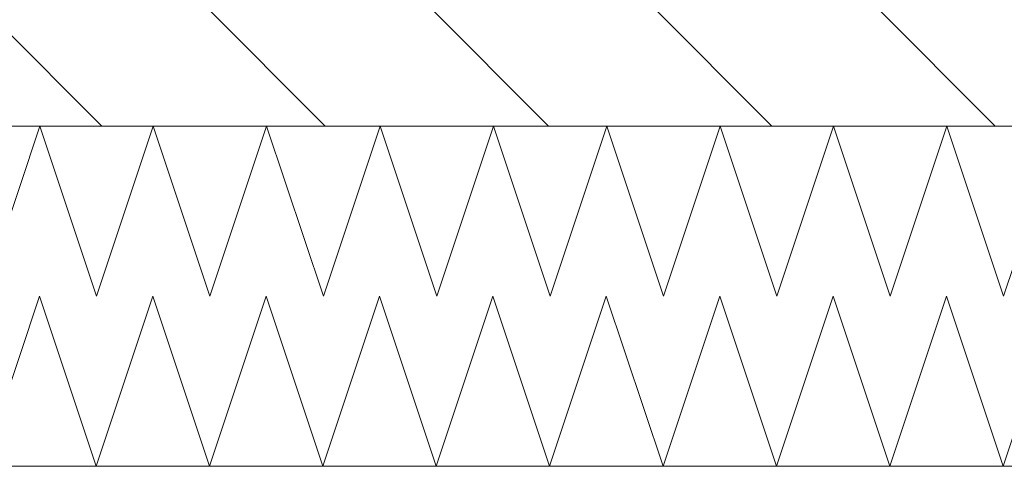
# Model space of a CAD drawing. Header units: millimetres. Extents: x 90539 to 127778, y -34922 to 14506.
# Tile 92 of 256: x 110988 to 111394, y -210 to -26. Entities that reach past the tile are written whole.
import ezdxf

# ---------------------------------------------------------------- set-up
doc = ezdxf.new("R2010")
doc.units = ezdxf.units.MM
doc.header["$MEASUREMENT"] = 0
for name, color, linetype in [('Nowe_A-Posadzki', 7, 'Continuous'), ('Nowe_A-Płyta-Grunt', 7, 'Continuous'), ('Nowe_A-Wymiary-Zewnętrzne', 7, 'Continuous')]:
    doc.layers.add(name, color=color, linetype=linetype)
for name, color, linetype, lineweight in [('Nowe_A-Posadzki_Nr_pióra__174', 7, 'Continuous', 5), ('Nowe_A-Posadzki_Nr_pióra__9', 7, 'Continuous', 13), ('Nowe_A-Płyta-Grunt_Nr_pióra__174', 7, 'Continuous', 5), ('Nowe_A-Płyta-Grunt_Nr_pióra__9', 7, 'Continuous', 13), ('Nowe_A-Wymiary-Zewnętrzne_Nr_pióra__46', 5, 'Continuous', 15)]:
    doc.layers.add(name, color=color, linetype=linetype, lineweight=lineweight)
doc.layers.add('Nowe_A-Wymiary-Zewnętrzne_Nr_pióra__45', color=7, linetype='Continuous', lineweight=15, true_color=0x40a5ff)
doc.layers.add('Nowe_A-Wymiary-Zewnętrzne_Nr_pióra__85', color=7, linetype='Continuous', lineweight=13, true_color=0x80c2ff)
doc.styles.add('STYL_AUTOMATYCZNY_2', font='arial.ttf')
doc.dimstyles.new('STYL_AUTOMATYCZNY__1', dxfattribs={"dimtxt": 125, "dimasz": 47.5, "dimexe": 0.18, "dimexo": 20, "dimgap": 0, "dimtad": 1, "dimdec": 1, "dimlfac": 0.1, "dimzin": 0, "dimdsep": 46, "dimtxsty": 'STYL_AUTOMATYCZNY_2', "dimblk": 'ARROWHEAD_11', "dimblk1": 'ARROWHEAD_11', "dimblk2": 'ARROWHEAD_11', "dimcen": 0.09, "dimclrd": 256, "dimclre": 256, "dimclrt": 5, "dimadec": 1, "dimazin": 0, "dimtfac": 1, "dimtdec": 4, "dimtmove": 0, "dimatfit": 3, "dimfxl": 0, "dimtolj": 1, "dimtzin": 0, "dimarcsym": 0})

# ---------------------------------------------------------------- blocks, each defined once
blk = doc.blocks.new('*X282')
at = {"layer": 'Nowe_A-Płyta-Grunt_Nr_pióra__174', "color": 7, "linetype": 'Continuous', "lineweight": 5}
for p, q in [((110973.16, -210), (110996.49, -140)), ((110996.49, -140), (111019.82, -210)), ((111019.82, -210), (111043.16, -140)), ((111043.16, -140), (111066.49, -210)), ((111066.49, -210), (111089.82, -140)), ((111089.82, -140), (111113.16, -210)), ((111113.16, -210), (111136.49, -140)), ((111136.49, -140), (111159.82, -210)), ((111159.82, -210), (111183.16, -140)), ((111183.16, -140), (111206.49, -210)), ((111206.49, -210), (111229.82, -140)), ((111229.82, -140), (111253.16, -210)), ((111253.16, -210), (111276.49, -140)), ((111276.49, -140), (111299.82, -210)), ((111299.82, -210), (111323.16, -140)), ((111323.16, -140), (111346.49, -210)), ((111346.49, -210), (111369.82, -140)), ((111369.82, -140), (111393.16, -210)), ((111393.16, -210), (111416.49, -140))]:
    blk.add_line(p, q, dxfattribs=at)
blk = doc.blocks.new('ElemPrzekroju_242')
at = {"layer": 'Nowe_A-Płyta-Grunt_Nr_pióra__9', "color": 7, "linetype": 'Continuous', "lineweight": 13, "flags": 128}
blk.add_lwpolyline([(112527.6, -210), (109677.6, -210), (109667.6, -210)], dxfattribs=at)
at = {"layer": 'Nowe_A-Płyta-Grunt', "lineweight": 0}
blk.add_blockref('*X282', (0, 0), dxfattribs=at)
blk = doc.blocks.new('*X370')
at = {"layer": 'Nowe_A-Posadzki_Nr_pióra__174', "color": 7, "linetype": 'Continuous', "lineweight": 5}
for p, q in [((110973.33, -140), (110996.67, -70)), ((110996.67, -70), (111020, -140)), ((111020, -140), (111043.33, -70)), ((111043.33, -70), (111066.67, -140)), ((111066.67, -140), (111090, -70)), ((111090, -70), (111113.33, -140)), ((111113.33, -140), (111136.67, -70)), ((111136.67, -70), (111160, -140)), ((111160, -140), (111183.33, -70)), ((111183.33, -70), (111206.67, -140)), ((111206.67, -140), (111230, -70)), ((111230, -70), (111253.33, -140)), ((111253.33, -140), (111276.67, -70)), ((111276.67, -70), (111300, -140)), ((111300, -140), (111323.33, -70)), ((111323.33, -70), (111346.67, -140)), ((111346.67, -140), (111370, -70)), ((111370, -70), (111393.33, -140)), ((111393.33, -140), (111416.67, -70))]:
    blk.add_line(p, q, dxfattribs=at)
blk = doc.blocks.new('ElemPrzekroju_322')
at = {"layer": 'Nowe_A-Posadzki', "linetype": 'Continuous', "lineweight": 0, "true_color": 0x000000}
h = blk.add_hatch(dxfattribs=at)
h.set_pattern_fill('Cegła_zwykła', color=18, style=0, pattern_type=2)
h.set_pattern_definition([(135, (0, 0), (45.96194, 45.96194), [])])
h.paths.add_polyline_path([(109667.6, -70), (109677.6, -70), (112527.6, -70), (112537.6, -70), (112537.6, -20), (112527.6, -20), (109677.6, -20), (109667.6, -20)])
at = {"layer": 'Nowe_A-Posadzki_Nr_pióra__9', "color": 7, "linetype": 'Continuous', "lineweight": 13, "flags": 128}
blk.add_lwpolyline([(112527.6, -70), (109677.6, -70), (109667.6, -70)], dxfattribs=at)
at = {"layer": 'Nowe_A-Posadzki', "lineweight": 0}
blk.add_blockref('*X370', (0, 0), dxfattribs=at)
blk = doc.blocks.new('*D748')
at = {"layer": 'Nowe_A-Wymiary-Zewnętrzne_Nr_pióra__45', "linetype": 'Continuous', "lineweight": 15, "true_color": 0x40a5ff}
for points in [[(119375.13, 12845), (119376.08, 12840.22), (119378.79, 12836.16), (119382.84, 12833.45), (119387.63, 12832.5), (119392.41, 12833.45), (119396.47, 12836.16), (119399.18, 12840.22), (119400.13, 12845), (119399.18, 12849.78), (119396.47, 12853.84), (119392.41, 12856.55), (119387.63, 12857.5), (119382.84, 12856.55), (119378.79, 12853.84), (119376.08, 12849.78)], [(119375.13, -450), (119376.08, -454.78), (119378.79, -458.84), (119382.84, -461.55), (119387.63, -462.5), (119392.41, -461.55), (119396.47, -458.84), (119399.18, -454.78), (119400.13, -450), (119399.18, -445.22), (119396.47, -441.16), (119392.41, -438.45), (119387.63, -437.5), (119382.84, -438.45), (119378.79, -441.16), (119376.08, -445.22)]]:
    blk.add_hatch(color=161, dxfattribs=at).paths.add_polyline_path(points)
at = {"layer": 'Nowe_A-Wymiary-Zewnętrzne_Nr_pióra__45', "color": 161, "linetype": 'Continuous', "lineweight": 15, "true_color": 0x40a5ff}
for centre in [(119387.63, 12845), (119387.63, -450)]:
    blk.add_circle(centre, 12.5, dxfattribs=at)
at = {"layer": 'Nowe_A-Wymiary-Zewnętrzne_Nr_pióra__85', "color": 151, "linetype": 'Continuous', "lineweight": 13, "true_color": 0x80c2ff}
for p, q in [((119387.63, 12857.5), (119387.63, 12870)), ((119375.13, 12845), (119340.75, 12845)), ((119434.5, 12845), (119400.13, 12845)), ((119387.63, -437.5), (119387.63, 12832.5)), ((119375.13, -450), (119340.75, -450)), ((119434.5, -450), (119400.13, -450)), ((119387.63, -475), (119387.63, -462.5))]:
    blk.add_line(p, q, dxfattribs=at)
at = {"layer": 'Nowe_A-Wymiary-Zewnętrzne_Nr_pióra__46', "color": 5, "lineweight": 15, "insert": (119362.63, 5911.52), "char_height": 125, "attachment_point": 7, "rotation": 90, "style": 'STYL_AUTOMATYCZNY_2'}
blk.add_mtext('\\A1;{\\pql;\\fArial|b0|i0|c238|p0;\\W1.000000;1\xa0329,5}', dxfattribs=at)
blk = doc.blocks.new('ARROWHEAD_11')
at = {"color": 0, "linetype": 'Continuous', "lineweight": 0}
blk.add_line((0, 0), (-1, 0), dxfattribs=at)
at = {"color": 0, "linetype": 'Continuous', "lineweight": 0, "const_width": 0.25, "flags": 128}
blk.add_lwpolyline([(-0.125, 0, 1), (0.125, 0, 1)], format="xyb", close=True, dxfattribs=at)

msp = doc.modelspace()

# ---------------------------------------------------------------- block references
at = {"layer": 'Nowe_A-Posadzki', "lineweight": 0}
msp.add_blockref('ElemPrzekroju_322', (0, 0), dxfattribs=at)
at = {"layer": 'Nowe_A-Płyta-Grunt', "lineweight": 0}
msp.add_blockref('ElemPrzekroju_242', (0, 0), dxfattribs=at)

# ---------------------------------------------------------------- dimensions: what is measured, and where the dimension line sits
at = {"layer": 'Nowe_A-Wymiary-Zewnętrzne', "color": 151, "linetype": 'Continuous', "lineweight": 13, "true_color": 0x80c2ff}
dim = msp.add_linear_dim(base=(119387.63, 12845), p1=(95120.09, -450), p2=(98654.74, 12845), angle=90, dimstyle='STYL_AUTOMATYCZNY__1', dxfattribs=at)
dim.commit()
dim.dimension.update_dxf_attribs({"geometry": '*D748', "text_midpoint": (119300.13, 6192.64), "dimtype": 160, "text_rotation": 90})

doc.saveas('drawing.dxf')
